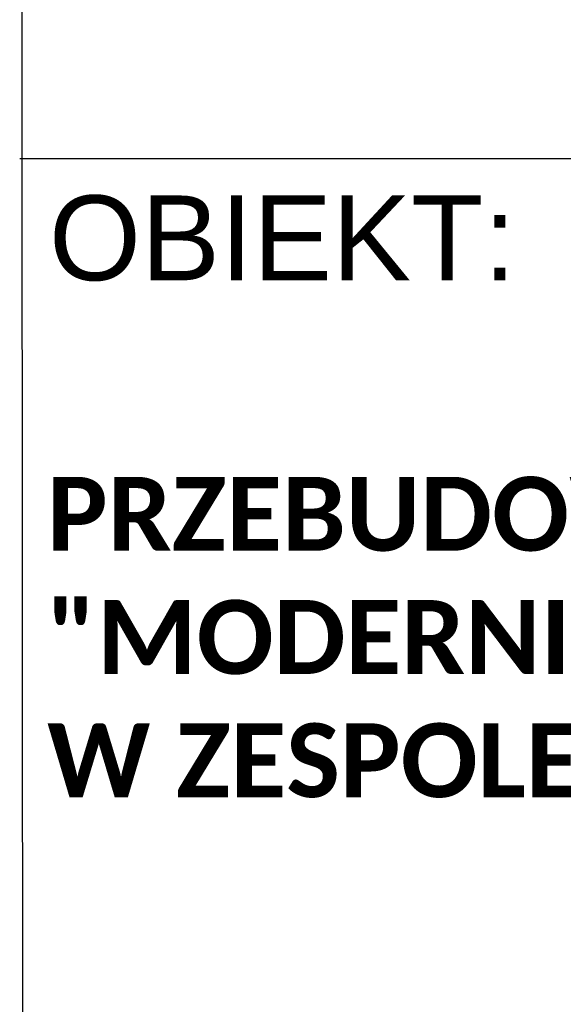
# Model space of a CAD drawing. Header units: millimetres. Extents: x 485 to 6885, y -6822 to -3852.
# Tile 7 of 12: x 5951 to 6061, y -6455 to -6256. Entities that reach past the tile are written whole.
import ezdxf

# ---------------------------------------------------------------- set-up
doc = ezdxf.new("R2010")
doc.units = ezdxf.units.MM
doc.layers.add('PDF_A-TABELKA', color=7, linetype='Continuous')
doc.layers.add('PDF_Text', color=7, linetype='Continuous')
doc.layers.add('SQ_TAB TEKST', color=8, linetype='Continuous', lineweight=0)
doc.styles.add('PDF Arial-BoldMT', font='arial.ttf')
doc.styles.add('PDF ArialMT', font='arial.ttf')

# ---------------------------------------------------------------- blocks, each defined once
blk = doc.blocks.new('tabelka')
at = {"layer": 'PDF_A-TABELKA', "lineweight": 25}
for points in [[(25744.87, -28113.82), (25744.45, -27514.08)], [(26629.35, -27625.33), (25744.02, -27625.33)]]:
    blk.add_lwpolyline(points, dxfattribs=at)
at = {"layer": 'PDF_Text', "insert": (25749.95, -27641.48), "char_height": 17.217, "attachment_point": 4, "style": 'PDF ArialMT'}
blk.add_mtext('OBIEKT:', dxfattribs=at)
at = {"layer": 'PDF_Text', "insert": (25749.58, -27722.44), "char_height": 15, "width": 740.6373, "attachment_point": 4, "style": 'PDF Arial-BoldMT'}
blk.add_mtext('\\pxb0.25,a0.25;{\\fCalibri|b1|i0|c238|p34;PRZEBUDOWA I ROZBUDOWA POMIESZCZEŃ SOR-U W RAMACH PROJEKTU^J"MODERNIZACJA I DOPOSAŻENIE SZPITALNEGO ODDZIAŁU RATUNKOWEGO W ZESPOLE OPIEKI ZDROWOTNEJ W OLEŚNIE".}', dxfattribs=at)

msp = doc.modelspace()

# ---------------------------------------------------------------- block references
at = {"layer": 'SQ_TAB TEKST', "lineweight": 35}
msp.add_blockref('tabelka', (-19793.12, 21341.49), dxfattribs=at)

doc.saveas('drawing.dxf')
